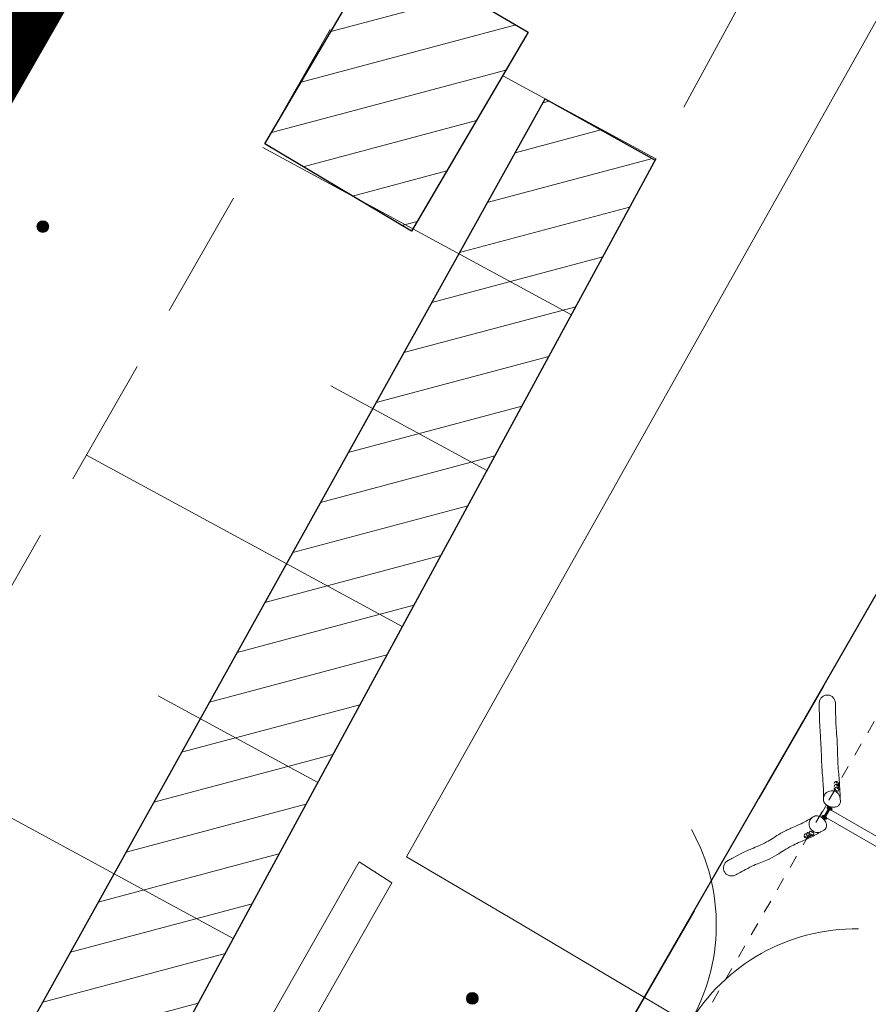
# Model space of a CAD drawing. Extents: x 5477758 to 5478338, y 5918274 to 5918502.
# Tile 71 of 121: x 5477940.05 to 5477946.61, y 5918456.73 to 5918464.34. Entities that reach past the tile are written whole.
import ezdxf

# ---------------------------------------------------------------- set-up
doc = ezdxf.new("R2010")
doc.units = 0
doc.header["$PDSIZE"] = 0.75
for name, pattern in [('budynki akt$0$DASHED', [19.05, 12.7, -6.35]), ('DASHED', [19.05, 12.7, -6.35]), ('PRZER1-1', [2, 1, -1]), ('PRZER2-1', [3, 2, -1])]:
    doc.linetypes.add(name, pattern=pattern)
doc.layers.get('0').update_dxf_attribs({"color": 8, "linetype": 'CONTINUOUS', "lineweight": 13})
for name, color, linetype, lineweight in [('0_granica 10m od okien', 8, 'CONTINUOUS', 0), ('0_PROJEKTOWANE OGRODZENIE', 8, 'CONTINUOUS', 0), ('0_PROJEKTOWANE ZABAWKI', 8, 'CONTINUOUS', 0), ('A_GRANICA OPRACOWANIA', 8, 'CONTINUOUS', 0), ('GSSDSO', 8, 'CONTINUOUS', 18), ('GSSZSN', 8, 'PRZER2-1', 18), ('OT_Rzedna', 8, 'CONTINUOUS', 18), ('pomiar', 8, 'CONTINUOUS', 18), ('ZZ_grupa', 8, 'CONTINUOUS', 30), ('ZZ_grupa-krzewow-szraf', 8, 'CONTINUOUS', 13)]:
    doc.layers.add(name, color=color, linetype=linetype, lineweight=lineweight)
pattern_1 = [(194.933, (5477837.84446, 5918344.9947), (0.08181636, -0.30677734), [])]

# ---------------------------------------------------------------- blocks, each defined once
blk = doc.blocks.new('OTRN')
at = {"linetype": 'Continuous', "lineweight": 13}
blk.add_hatch(color=0, dxfattribs=at).paths.add_polyline_path([(0, -0.091, 1), (0, 0.091, 1)])
at = {"color": 0, "linetype": 'Continuous', "lineweight": 13}
blk.add_circle((0, 0), 0.0906, dxfattribs=at)
blk = doc.blocks.new('KTOK02_500')
at = {"color": 0, "linetype": 'Continuous', "lineweight": 13}
for centre, start, end in [((-3, 0), 0, 60.0184), ((3, 0), 119.9816, 180)]:
    blk.add_arc(centre, 3, start, end, dxfattribs=at)
blk = doc.blocks.new('zw$8E5F')
at = {"lineweight": 0}
for p, q in [((210.76, -156.56), (210.76, 118.31)), ((217.76, -156.56), (217.76, 118.31)), ((195.52, -159.08), (194.78, -159.05)), ((199.38, -155.05), (201.61, -153.6)), ((208.71, -157.83), (208.78, -157.78)), ((208.88, -158.12), (219.64, -158.12)), ((208.88, -158.12), (208.88, -158.39)), ((208.96, -158.71), (219.56, -158.71)), ((209.2, -159.32), (209.2, -159.51)), ((209.3, -157.71), (209.3, -157.25)), ((209.36, -157.7), (219.15, -157.7)), ((209.4, -157.13), (209.4, -156.9)), ((209.44, -157.1), (209.44, -157.1)), ((209.58, -157.7), (209.58, -157.1)), ((209.62, -156.81), (209.62, -156.73)), ((210.48, -157.7), (210.48, -157.06)), ((210.78, -156.81), (210.78, -156.73)), ((210.97, -157.1), (211.04, -157.15)), ((211, -157.12), (211, -156.9)), ((211.11, -157.7), (211.11, -157.18)), ((211.2, -159.32), (211.2, -159.51)), ((217.31, -159.32), (217.31, -159.51)), ((217.39, -157.7), (217.39, -157.21)), ((217.51, -157.12), (217.51, -156.9)), ((217.55, -157.1), (217.53, -157.11)), ((217.73, -156.81), (217.73, -156.73)), ((217.86, -157.7), (217.86, -157.08)), ((218.78, -157.7), (218.78, -157.08)), ((218.89, -156.81), (218.89, -156.73)), ((219.07, -157.1), (219.09, -157.11)), ((219.11, -157.13), (219.11, -156.9)), ((219.24, -157.71), (219.24, -157.22)), ((219.31, -159.32), (219.31, -159.51)), ((219.64, -158.39), (219.64, -158.12)), ((219.73, -157.78), (219.8, -157.83)), ((229.13, -155.05), (226.9, -153.6)), ((232.92, -159.09), (233.73, -159.05)), ((191.73, -164.93), (191, -164.89)), ((191.2, -161.4), (191.16, -161.4)), ((193.55, -163.75), (192.81, -163.72)), ((193.01, -160.23), (192.97, -160.22)), ((195.36, -162.58), (194.62, -162.55)), ((206.4, -165.87), (207.04, -165.46)), ((219.4, -161.66), (209.12, -161.66)), ((209.33, -159.66), (209.33, -159.51)), ((209.87, -160.07), (209.95, -160.01)), ((210.12, -160.11), (209.87, -160.07)), ((209.95, -160.01), (210.28, -160)), ((210.12, -160.11), (210.12, -160.01)), ((210.46, -160.1), (210.12, -160.11)), ((210.28, -160), (210.54, -160.04)), ((210.46, -160.02), (210.46, -160.1)), ((210.54, -160.04), (210.46, -160.1)), ((211.08, -159.66), (211.08, -159.51)), ((217.44, -159.66), (217.44, -159.51)), ((217.98, -160.07), (218.06, -160.01)), ((218.23, -160.11), (217.98, -160.07)), ((218.06, -160.01), (218.39, -160)), ((218.23, -160.11), (218.23, -160.01)), ((218.56, -160.1), (218.23, -160.11)), ((218.39, -160), (218.64, -160.04)), ((218.56, -160.02), (218.56, -160.1)), ((218.64, -160.04), (218.56, -160.1)), ((219.19, -159.66), (219.19, -159.51)), ((222.12, -165.87), (221.48, -165.46)), ((233.08, -162.58), (233.89, -162.55)), ((234.89, -163.76), (235.71, -163.72)), ((235.5, -160.23), (235.54, -160.22)), ((236.72, -164.93), (237.52, -164.89)), ((237.32, -161.4), (237.36, -161.4))]:
    blk.add_line(p, q, dxfattribs=at)
at = {"linetype": 'DASHED', "ltscale": 0.01}
blk.add_lwpolyline([(584.26, -161.87), (-155.74, -161.87), (-155.74, -74.37), (-155.74, 36.13), (-155.74, 123.63), (584.26, 123.63), (584.26, 36.13), (584.26, -74.37)], close=True, dxfattribs=at)
at = {"lineweight": 0}
for centre, radius, start, end in [((194.7, -160.8), 1.75, 87.33601, 133.48045), ((210.2, -156.73), 0.58, 0, 180), ((218.31, -156.73), 0.58, 0, 180), ((233.81, -160.8), 1.75, 46.51955, 92.66399), ((190.95, -163.14), 1.66, 130.03248, 224.63954), ((191.08, -163.15), 1.75, 221.19158, 267.33601), ((191.08, -163.15), 1.75, 87.33601, 133.48045), ((192.76, -161.97), 1.66, 130.03248, 224.63954), ((192.89, -161.97), 1.75, 221.19158, 267.33601), ((192.89, -161.97), 1.75, 87.33601, 133.48045), ((194.57, -160.79), 1.66, 130.03248, 224.63954), ((194.7, -160.8), 1.75, 221.19158, 267.33601), ((233.81, -160.8), 1.75, 272.66399, 318.80842), ((233.95, -160.79), 1.66, 315.36046, 49.96752), ((235.63, -161.97), 1.75, 46.51955, 92.66399), ((235.63, -161.97), 1.75, 272.66399, 318.80842), ((235.76, -161.97), 1.66, 315.36046, 49.96752), ((237.44, -163.15), 1.75, 46.51955, 92.66399), ((237.44, -163.15), 1.75, 272.66399, 318.80842), ((237.57, -163.14), 1.66, 315.36046, 49.96752)]:
    blk.add_arc(centre, radius, start, end, dxfattribs=at)
for centre, major_axis, ratio, start_param, end_param in [((202.89, -160.46), (-3.51, 5.41), 0.951251, 0, 2.543545), ((209.36, -157.81), (-0.6, 0), 0.173648, 4.712389, 6.021386), ((210.2, -159.51), (-1, 0), 0.173648, 2.636232, 6.788546), ((210.2, -159.32), (-1, 0), 0.173648, 3.141593, 6.283185), ((210.2, -159.51), (-0.875, 0), 0.173648, 3.141593, 6.283185), ((210.2, -156.9), (-0.8, 0), 0.173648, 3.141593, 6.283185), ((210.2, -157.15), (-0.8, 0), 0.173648, 4.931152, 5.972819), ((210.2, -157.15), (-0.8, 0), 0.173648, 5.972867, 5.97835), ((210.2, -157.15), (-0.8, 0), 0.173648, 3.883954, 4.931152), ((210.2, -157.15), (0.8, 0), 0.173648, 0.310366, 0.742362), ((218.31, -159.51), (-1, 0), 0.173648, 2.636232, 6.788546), ((218.31, -159.32), (-1, 0), 0.173648, 3.141593, 6.283185), ((218.31, -159.51), (-0.875, 0), 0.173648, 3.141593, 6.283185), ((218.31, -156.9), (-0.8, 0), 0.173648, 3.141593, 6.283185), ((218.31, -157.15), (-0.8, 0), 0.173648, 5.748978, 5.972819), ((218.31, -157.15), (-0.8, 0), 0.173648, 4.701781, 5.748978), ((218.31, -157.15), (-0.8, 0), 0.173648, 3.654583, 4.701781), ((218.31, -157.15), (0.8, 0), 0.173648, 0.310366, 0.51299), ((219.15, -157.81), (0.6, 0), 0.173648, 0.261799, 1.570796), ((225.62, -160.46), (3.51, 5.41), 0.951251, 3.739641, 6.283185), ((189.9, -163.09), (-0.06, -1.25), 0.254887, 6.052209, 9.655755), ((189.9, -163.09), (0.06, 1.25), 0.254887, 2.910616, 6.514162), ((191.71, -161.92), (-0.06, -1.25), 0.254887, 6.052209, 9.655755), ((191.71, -161.92), (0.06, 1.25), 0.254887, 2.910616, 6.514162), ((193.52, -160.74), (-0.06, -1.25), 0.254887, 6.052209, 9.655755), ((193.52, -160.74), (0.06, 1.25), 0.254887, 2.910616, 6.514162), ((202.89, -160.46), (3.51, -5.41), 0.951251, 5.725319, 6.283185), ((225.62, -160.46), (-3.51, -5.41), 0.951251, 0, 0.598048), ((235, -160.74), (-0.06, 1.25), 0.254887, 6.052209, 9.655755), ((235, -160.74), (0.06, -1.25), 0.254887, 2.910616, 6.514162), ((236.81, -161.92), (-0.06, 1.25), 0.254887, 6.052209, 9.655755), ((236.81, -161.92), (0.06, -1.25), 0.254887, 2.910616, 6.514162), ((238.62, -163.09), (-0.06, 1.25), 0.254887, 6.052209, 9.655755), ((238.62, -163.09), (0.06, -1.25), 0.254887, 2.910616, 6.514162)]:
    blk.add_ellipse(centre, major_axis=major_axis, ratio=ratio, start_param=start_param, end_param=end_param, dxfattribs=at)
for points, knots in [([(137.86, -194.63), (138.79, -194.06), (139.73, -193.5), (143.48, -191.29), (146.3, -189.68), (150.75, -186.92), (152.57, -185.7), (156.62, -182.95), (158.86, -181.39), (163.54, -178.31), (165.89, -176.84), (170.65, -173.89), (173.07, -172.41), (177.93, -169.34), (180.21, -167.83), (184.06, -165.15), (185.69, -163.98), (189.78, -161.13), (192.42, -159.38), (196.57, -156.78), (197.99, -155.89), (199.45, -155)], [0, 0, 0, 0, 10.000037, 10.000037, 40.002854, 40.002854, 64.025295, 64.025295, 93.490945, 93.490945, 118.359805, 118.359805, 143.136792, 143.136792, 171.431238, 171.431238, 193.062884, 193.062884, 222.456587, 222.456587, 237.363065, 237.363065, 237.363065, 237.363065]), ([(195.77, -162.2), (195.79, -162.13), (195.81, -162.05), (195.85, -161.88), (195.86, -161.78), (195.87, -161.57), (195.87, -161.46), (195.86, -161.24), (195.86, -161.13), (195.84, -160.91), (195.83, -160.8), (195.8, -160.57), (195.79, -160.45), (195.76, -160.23), (195.74, -160.12), (195.71, -159.91), (195.69, -159.82), (195.66, -159.65), (195.65, -159.56), (195.63, -159.41), (195.61, -159.35), (195.59, -159.24), (195.58, -159.19), (195.56, -159.13), (195.55, -159.1), (195.53, -159.09), (195.53, -159.08), (195.52, -159.08)], [0, 0, 0, 0, 0.331969, 0.331969, 0.663939, 0.663939, 0.995908, 0.995908, 1.327877, 1.327877, 1.659739, 1.659739, 1.991601, 1.991601, 2.323462, 2.323462, 2.655324, 2.655324, 2.987185, 2.987185, 3.319047, 3.319047, 3.650909, 3.650909, 3.98277, 3.98277, 4.15269, 4.15269, 4.15269, 4.15269]), ([(201.61, -153.6), (201.85, -153.45), (202.1, -153.32), (202.64, -153.14), (202.92, -153.08), (203.51, -153.03), (203.81, -153.04), (204.44, -153.14), (204.76, -153.24), (205.4, -153.51), (205.72, -153.7), (206.35, -154.15), (206.65, -154.42), (207.2, -155.01), (207.45, -155.33), (207.88, -155.97), (208.06, -156.3), (208.38, -156.94), (208.51, -157.26), (208.84, -158.16), (208.99, -158.77), (209.16, -159.9), (209.19, -160.43), (209.16, -161.45), (209.1, -161.94), (208.88, -162.91), (208.71, -163.39), (208.23, -164.31), (207.9, -164.75), (207.36, -165.23), (207.2, -165.35), (207.04, -165.46)], [0.972748, 0.972748, 0.972748, 0.972748, 1.135319, 1.135319, 1.300243, 1.300243, 1.473067, 1.473067, 1.66084, 1.66084, 1.865761, 1.865761, 2.078279, 2.078279, 2.281739, 2.281739, 2.466215, 2.466215, 2.630908, 2.630908, 2.927597, 2.927597, 3.183997, 3.183997, 3.432981, 3.432981, 3.7, 3.7, 4.001686, 4.001686, 4.114341, 4.114341, 4.114341, 4.114341]), ([(221.48, -165.46), (221.24, -165.3), (221.02, -165.12), (220.62, -164.71), (220.44, -164.49), (219.97, -163.77), (219.74, -163.24), (219.45, -162.16), (219.37, -161.63), (219.32, -160.58), (219.35, -160.07), (219.48, -159.03), (219.59, -158.51), (219.92, -157.44), (220.15, -156.89), (220.75, -155.76), (221.14, -155.2), (221.86, -154.43), (222.14, -154.17), (222.76, -153.72), (223.1, -153.52), (223.78, -153.23), (224.13, -153.13), (224.81, -153.03), (225.14, -153.03), (225.97, -153.14), (226.47, -153.32), (226.9, -153.6)], [2.168844, 2.168844, 2.168844, 2.168844, 2.331796, 2.331796, 2.49317, 2.49317, 2.805053, 2.805053, 3.077432, 3.077432, 3.327059, 3.327059, 3.581276, 3.581276, 3.865727, 3.865727, 4.205519, 4.205519, 4.409025, 4.409025, 4.621495, 4.621495, 4.826479, 4.826479, 5.01266, 5.01266, 5.310437, 5.310437, 5.310437, 5.310437]), ([(228.99, -154.95), (229.93, -155.49), (230.86, -156.03), (234.63, -158.26), (237.51, -160.07), (241.81, -163.21), (243.44, -164.5), (246.63, -166.91), (248.19, -168.05), (251.68, -170.27), (253.76, -171.4), (257.76, -173.51), (259.61, -174.46), (263.89, -176.82), (266.36, -178.36), (270.05, -181.03), (271.47, -182.14), (274.4, -184.47), (275.89, -185.67), (279.26, -188.18), (281.23, -189.46), (285.21, -191.89), (287.06, -192.99), (289.54, -194.51), (290.16, -194.89), (290.78, -195.28)], [0.511204, 0.511204, 0.511204, 0.511204, 10.000105, 10.000105, 39.54304, 39.54304, 60.725898, 60.725898, 82.085308, 82.085308, 105.691119, 105.691119, 124.41606, 124.41606, 148.981525, 148.981525, 166.435044, 166.435044, 186.717633, 186.717633, 211.477562, 211.477562, 231.188511, 231.188511, 237.772902, 237.772902, 237.772902, 237.772902]), ([(232.75, -159.19), (232.72, -159.23), (232.7, -159.27), (232.67, -159.39), (232.66, -159.46), (232.65, -159.61), (232.65, -159.7), (232.65, -159.88), (232.66, -159.98), (232.68, -160.17), (232.69, -160.28), (232.71, -160.5), (232.73, -160.61), (232.76, -160.85), (232.78, -160.96), (232.81, -161.19), (232.82, -161.3), (232.85, -161.51), (232.87, -161.61), (232.89, -161.81), (232.9, -161.91), (232.93, -162.08), (232.94, -162.16), (232.96, -162.3), (232.97, -162.36), (232.99, -162.46), (233, -162.5), (233.03, -162.56), (233.04, -162.57), (233.07, -162.58), (233.07, -162.58), (233.08, -162.58)], [0, 0, 0, 0, 0.331969, 0.331969, 0.663939, 0.663939, 0.995908, 0.995908, 1.327877, 1.327877, 1.659739, 1.659739, 1.991601, 1.991601, 2.323462, 2.323462, 2.655324, 2.655324, 2.987185, 2.987185, 3.319047, 3.319047, 3.650909, 3.650909, 3.98277, 3.98277, 4.31474, 4.31474, 4.646709, 4.646709, 4.758108, 4.758108, 4.758108, 4.758108]), ([(232.92, -159.09), (232.89, -159.09), (232.86, -159.1), (232.8, -159.12), (232.77, -159.15), (232.75, -159.19)], [10.0687555, 10.0687555, 10.0687555, 10.0687555, 10.2893259, 10.2893259, 10.6212952, 10.6212952, 10.6212952, 10.6212952]), ([(206.12, -166.05), (205.15, -166.59), (204.21, -167.14), (200.66, -169.22), (198.22, -170.71), (194.31, -173.29), (192.67, -174.42), (188.78, -177.12), (186.4, -178.73), (181.79, -181.7), (179.64, -183.06), (174.53, -186.28), (171.58, -188.13), (167.03, -191.09), (165.21, -192.31), (161.14, -195.03), (158.88, -196.55), (154, -199.64), (151.43, -201.17), (147.4, -203.58), (145.87, -204.49), (144.42, -205.38)], [0, 0, 0, 0, 10.000128, 10.000128, 38.108893, 38.108893, 59.914482, 59.914482, 88.033255, 88.033255, 110.353571, 110.353571, 141.306557, 141.306557, 164.913078, 164.913078, 193.9888, 193.9888, 221.026897, 221.026897, 237.689632, 237.689632, 237.689632, 237.689632]), ([(193.55, -163.75), (193.57, -163.76), (193.59, -163.75), (193.66, -163.74), (193.7, -163.72), (193.79, -163.66), (193.83, -163.61), (193.9, -163.51), (193.93, -163.45), (193.95, -163.39)], [9.463337, 9.463337, 9.463337, 9.463337, 9.625387, 9.625387, 9.957357, 9.957357, 10.289326, 10.289326, 10.604366, 10.604366, 10.604366, 10.604366]), ([(195.36, -162.58), (195.38, -162.58), (195.4, -162.58), (195.47, -162.57), (195.52, -162.55), (195.6, -162.48), (195.64, -162.44), (195.71, -162.33), (195.74, -162.27), (195.77, -162.2)], [9.463337, 9.463337, 9.463337, 9.463337, 9.625387, 9.625387, 9.957357, 9.957357, 10.289326, 10.289326, 10.621295, 10.621295, 10.621295, 10.621295]), ([(211.08, -159.66), (211.08, -159.7), (211.07, -159.75), (211.04, -159.83), (211.02, -159.87), (210.98, -159.93), (210.95, -159.96), (210.9, -160.01), (210.87, -160.02), (210.8, -160.06), (210.77, -160.07), (210.65, -160.11), (210.57, -160.12), (210.42, -160.14), (210.34, -160.14), (210.2, -160.14), (210.14, -160.14), (210.01, -160.14), (209.94, -160.13), (209.81, -160.12), (209.75, -160.11), (209.63, -160.07), (209.59, -160.06), (209.51, -160), (209.49, -159.99), (209.43, -159.94), (209.4, -159.9), (209.35, -159.79), (209.33, -159.74), (209.33, -159.67), (209.33, -159.67), (209.33, -159.66)], [6.048092, 6.048092, 6.048092, 6.048092, 6.104672, 6.104672, 6.166847, 6.166847, 6.246755, 6.246755, 6.360272, 6.360272, 6.544694, 6.544694, 7.083622, 7.083622, 7.496277, 7.496277, 7.864122, 7.864122, 8.237538, 8.237538, 8.675238, 8.675238, 8.932462, 8.932462, 9.004641, 9.004641, 9.11188, 9.11188, 9.178903, 9.178903, 9.189685, 9.189685, 9.189685, 9.189685]), ([(219.19, -159.66), (219.19, -159.7), (219.18, -159.75), (219.15, -159.83), (219.13, -159.87), (219.09, -159.93), (219.06, -159.96), (219, -160.01), (218.98, -160.02), (218.91, -160.06), (218.88, -160.07), (218.76, -160.11), (218.68, -160.12), (218.53, -160.14), (218.45, -160.14), (218.31, -160.14), (218.25, -160.14), (218.11, -160.14), (218.05, -160.13), (217.92, -160.12), (217.85, -160.11), (217.74, -160.07), (217.7, -160.06), (217.62, -160), (217.6, -159.99), (217.54, -159.94), (217.5, -159.9), (217.46, -159.79), (217.44, -159.74), (217.44, -159.67), (217.44, -159.67), (217.44, -159.66)], [6.048092, 6.048092, 6.048092, 6.048092, 6.104672, 6.104672, 6.166847, 6.166847, 6.246755, 6.246755, 6.360272, 6.360272, 6.544694, 6.544694, 7.083622, 7.083622, 7.496277, 7.496277, 7.864122, 7.864122, 8.237538, 8.237538, 8.675238, 8.675238, 8.932462, 8.932462, 9.004641, 9.004641, 9.11188, 9.11188, 9.178903, 9.178903, 9.189685, 9.189685, 9.189685, 9.189685]), ([(284.04, -205.92), (283.17, -205.37), (282.28, -204.82), (279.28, -202.96), (277.1, -201.64), (272.23, -198.51), (269.59, -196.6), (265.61, -193.52), (264.07, -192.28), (260.71, -189.78), (258.94, -188.57), (255.28, -186.42), (253.55, -185.48), (249.72, -183.43), (247.61, -182.31), (242.99, -179.62), (240.54, -177.96), (236.89, -175.27), (235.48, -174.19), (232.31, -171.87), (230.69, -170.74), (227.36, -168.77), (226.04, -168.02), (224, -166.9), (223.29, -166.52), (222.57, -166.14)], [0, 0, 0, 0, 10.000329, 10.000329, 33.028265, 33.028265, 62.28337, 62.28337, 82.991003, 82.991003, 107.243481, 107.243481, 126.079598, 126.079598, 147.421497, 147.421497, 173.654497, 173.654497, 192.135686, 192.135686, 215.579157, 215.579157, 230.188624, 230.188624, 237.795216, 237.795216, 237.795216, 237.795216]), ([(234.62, -162.35), (234.63, -162.43), (234.64, -162.51), (234.66, -162.68), (234.68, -162.79), (234.7, -162.99), (234.71, -163.08), (234.74, -163.26), (234.75, -163.34), (234.77, -163.48), (234.78, -163.53), (234.8, -163.63), (234.81, -163.67), (234.84, -163.73), (234.85, -163.75), (234.88, -163.76), (234.88, -163.76), (234.89, -163.76)], [2.422232, 2.422232, 2.422232, 2.422232, 2.655324, 2.655324, 2.987185, 2.987185, 3.319047, 3.319047, 3.650909, 3.650909, 3.98277, 3.98277, 4.31474, 4.31474, 4.646709, 4.646709, 4.758108, 4.758108, 4.758108, 4.758108]), ([(236.43, -163.53), (236.44, -163.6), (236.45, -163.68), (236.48, -163.86), (236.49, -163.96), (236.51, -164.16), (236.53, -164.26), (236.55, -164.43), (236.56, -164.51), (236.58, -164.65), (236.59, -164.71), (236.61, -164.8), (236.62, -164.84), (236.65, -164.9), (236.66, -164.92), (236.68, -164.93)], [2.422232, 2.422232, 2.422232, 2.422232, 2.655324, 2.655324, 2.987185, 2.987185, 3.319047, 3.319047, 3.650909, 3.650909, 3.98277, 3.98277, 4.31474, 4.31474, 4.623968, 4.623968, 4.623968, 4.623968]), ([(137.86, -194.63), (137.39, -194.91), (136.96, -195.25), (135.95, -196.25), (135.45, -196.97), (134.78, -198.52), (134.6, -199.33), (134.57, -200.94), (134.7, -201.73), (135.25, -203.19), (135.67, -203.86), (136.2, -204.44), (136.52, -204.77), (136.87, -205.07), (137.63, -205.58), (138.04, -205.8), (139.22, -206.26), (140.02, -206.4), (140.82, -206.4)], [-11.421713, -11.421713, -11.421713, -11.421713, -9.77778, -9.77778, -7.176096, -7.176096, -4.713265, -4.713265, -2.349849, -2.349849, 0, 0, 0, 1.374618, 1.374618, 2.760104, 2.760104, 5.170156, 5.170156, 5.170156, 5.170156]), ([(284.04, -205.92), (284.09, -205.96), (284.15, -206), (284.97, -206.49), (285.82, -206.79), (287.54, -207.06), (288.4, -207.03), (290, -206.66), (290.74, -206.33), (292.04, -205.42), (292.58, -204.86), (293.43, -203.53), (293.73, -202.79), (294.01, -201.19), (293.99, -200.35), (293.81, -199.54), (293.7, -199.05), (293.54, -198.58), (293.11, -197.68), (292.84, -197.25), (292.04, -196.24), (291.45, -195.7), (290.78, -195.28)], [-15.047976, -15.047976, -15.047976, -15.047976, -14.844503, -14.844503, -12.170215, -12.170215, -9.630811, -9.630811, -7.223359, -7.223359, -4.878818, -4.878818, -2.499485, -2.499485, 0, 0, 0, 1.492882, 1.492882, 3.001095, 3.001095, 5.369872, 5.369872, 5.369872, 5.369872]), ([(140.82, -206.4), (140.88, -206.4), (140.94, -206.4), (141.91, -206.37), (142.8, -206.17), (143.9, -205.68), (144.16, -205.54), (144.42, -205.38)], [-35.56162, -35.56162, -35.56162, -35.56162, -35.377338, -35.377338, -32.672882, -32.672882, -31.767898, -31.767898, -31.767898, -31.767898])]:
    blk.add_open_spline(points, degree=3, knots=knots, dxfattribs=at)
for points in [[(208.88, -158.12), (208.85, -158.12), (208.83, -158.12), (208.8, -158.12)], [(219.71, -158.12), (219.69, -158.12), (219.66, -158.12), (219.64, -158.12)], [(191.73, -164.93), (191.75, -164.93), (191.77, -164.93), (191.79, -164.93)]]:
    blk.add_open_spline(points, degree=3, dxfattribs=at)
for points in [[(209.44, -157.1), (209.38, -157.14), (209.3, -157.25)], [(209.58, -157.1), (209.51, -157.07), (209.44, -157.1)], [(210.03, -157.01), (209.82, -157.02), (209.58, -157.1)], [(210.48, -157.06), (210.24, -157), (210.03, -157.01)], [(210.79, -157.05), (210.65, -157.02), (210.48, -157.06)], [(211.11, -157.18), (210.94, -157.08), (210.79, -157.05)], [(217.62, -157.08), (217.51, -157.11), (217.39, -157.21)], [(217.86, -157.08), (217.73, -157.04), (217.62, -157.08)], [(218.32, -157.01), (218.11, -157.01), (217.86, -157.08)], [(218.78, -157.08), (218.54, -157.01), (218.32, -157.01)], [(219.01, -157.08), (218.9, -157.05), (218.78, -157.08)], [(219.24, -157.22), (219.11, -157.11), (219.01, -157.08)]]:
    blk.add_rational_spline(points, [1, 1.0379548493, 1], degree=2, dxfattribs=at)

msp = doc.modelspace()

# ---------------------------------------------------------------- hatches: boundary and pattern name
at = {"layer": 'ZZ_grupa-krzewow-szraf'}
h = msp.add_hatch(dxfattribs=at)
h.set_pattern_fill('ANSI31', color=256, scale=0.1, angle=90)
h.set_pattern_definition(pattern_1)
h.paths.add_polyline_path([(5477943.981, 5918464.2411), (5477942.8457, 5918464.9065), (5477941.9453, 5918463.3773), (5477943.0785, 5918462.7045)])
h = msp.add_hatch(dxfattribs=at)
h.set_pattern_fill('ANSI31', color=256, scale=0.1, angle=90)
h.set_pattern_definition(pattern_1)
h.paths.add_polyline_path([(5477929.9518, 5918435.5735), (5477944.9667, 5918463.2621), (5477944.9617, 5918463.2529), (5477944.1106, 5918463.7262), (5477928.8002, 5918436.198)])

# ---------------------------------------------------------------- linework, layer by layer
at = {"layer": '0_granica 10m od okien', "linetype": 'PRZER1-1', "lineweight": 30}
msp.add_lwpolyline([(5477950.251, 5918466.1232), (5477942.8993, 5918453.3506)], dxfattribs=at)
at = {"layer": '0_PROJEKTOWANE OGRODZENIE', "lineweight": 30}
msp.add_lwpolyline([(5477942.9595, 5918453.4551), (5477950.6916, 5918466.8889), (5477956.8688, 5918463.3368), (5477947.851, 5918447.7585), (5477943.4347, 5918450.298), (5477943.2993, 5918450.3759), (5477942.9595, 5918453.4552)], dxfattribs=at)
at = {"layer": 'A_GRANICA OPRACOWANIA', "linetype": 'budynki akt$0$DASHED', "ltscale": 0.1, "const_width": 0.4}
msp.add_lwpolyline([(5477924.6656, 5918437.3847), (5477923.6802, 5918435.6932), (5477947.0848, 5918422.2324), (5477949.4112, 5918426.3039), (5477947.5961, 5918427.3613), (5477964.1409, 5918455.9405), (5477965.5406, 5918458.3501), (5477956.0779, 5918463.9253), (5477947.7989, 5918468.8031), (5477947.7989, 5918468.8031), (5477943.9967, 5918471.0433), (5477943.4891, 5918470.1817), (5477933.7162, 5918453.1505), (5477933.0037, 5918451.9095), (5477924.6656, 5918437.3847)], dxfattribs=at)
at = {"layer": 'GSSDSO', "linetype": 'Continuous', "lineweight": 18}
msp.add_lwpolyline([(5477930.3953, 5918433.8859), (5477937.8272, 5918446.8664), (5477937.0285, 5918447.3021), (5477942.928, 5918457.672), (5477942.928, 5918457.672), (5477942.928, 5918457.672), (5477942.6759, 5918457.8348), (5477942.6759, 5918457.8348), (5477942.6759, 5918457.8348), (5477936.6167, 5918447.185), (5477937.4147, 5918446.7497), (5477930.1392, 5918434.0426)], dxfattribs=at)
at = {"layer": 'GSSZSN', "linetype": 'PRZER2-1', "lineweight": 18, "ltscale": 0.5}
for points in [[(5477929.3562, 5918434.4752), (5477926.2679, 5918436.1814), (5477930.77, 5918443.8697), (5477944.7329, 5918468.2433), (5477950.1127, 5918477.7339), (5477949.9379, 5918479.4769), (5477950.5463, 5918480.5345)], [(5477950.5463, 5918480.5345), (5477953.0608, 5918478.2047), (5477947.8048, 5918468.4967), (5477938.0589, 5918450.5217), (5477929.3562, 5918434.4752)]]:
    msp.add_lwpolyline(points, dxfattribs=at)
at = {"layer": 'GSSZSN', "linetype": 'Continuous', "lineweight": 18, "flags": 128}
for points in [[(5477944.9667, 5918463.2621), (5477943.7888, 5918463.9007)], [(5477944.3139, 5918462.0582), (5477941.9301, 5918463.3507)], [(5477943.6612, 5918460.8543), (5477942.4552, 5918461.5082)], [(5477943.0084, 5918459.6504), (5477940.5682, 5918460.9735)], [(5477942.3557, 5918458.4465), (5477941.1215, 5918459.1157)], [(5477941.7029, 5918457.2426), (5477939.2064, 5918458.5962)]]:
    msp.add_lwpolyline(points, dxfattribs=at)
at = {"layer": 'OT_Rzedna'}
for p in [(5477942.7999, 5918457.7547), (5477943.928, 5918457.35), (5477943.549, 5918456.779)]:
    msp.add_point(p, dxfattribs=at)
at = {"layer": 'pomiar', "linetype": 'CONTINUOUS', "lineweight": 13}
msp.add_line((5477943.928, 5918457.35), (5477946.519, 5918455.814), dxfattribs=at)
at = {"layer": 'pomiar', "linetype": 'Continuous', "lineweight": 18, "flags": 128}
msp.add_lwpolyline([(5477948.233, 5918467.115), (5477943.04, 5918457.871), (5477943.928, 5918457.35)], dxfattribs=at)
at = {"layer": 'ZZ_grupa', "elevation": 10.06}
for points in [[(5477942.8457, 5918464.9065), (5477943.981, 5918464.2411), (5477943.0785, 5918462.7045), (5477941.9453, 5918463.3773), (5477942.8457, 5918464.9065)], [(5477944.9667, 5918463.2621), (5477929.9518, 5918435.5735), (5477928.8002, 5918436.198), (5477944.1106, 5918463.7262), (5477944.9617, 5918463.2529)]]:
    msp.add_lwpolyline(points, dxfattribs=at)

# ---------------------------------------------------------------- block references
at = {"layer": '0_PROJEKTOWANE ZABAWKI', "xscale": 0.01001751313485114, "yscale": 0.01001751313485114, "zscale": 0.01001751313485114, "rotation": 240.0424280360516}
msp.add_blockref('zw$8E5F', (5477948.7328, 5918459.2794), dxfattribs=at)
at = {"layer": 'OT_Rzedna', "linetype": 'Continuous', "xscale": 0.5, "yscale": 0.5, "zscale": 0.5}
for p in [(5477940.232, 5918462.739), (5477943.549, 5918456.779)]:
    msp.add_blockref('OTRN', p, dxfattribs=at)
at = {"layer": 'pomiar', "linetype": 'Continuous', "xscale": 0.5, "yscale": 0.5, "zscale": 0.5, "rotation": 329.34}
msp.add_blockref('KTOK02_500', (5477945.2235, 5918456.582), dxfattribs=at)

doc.saveas('drawing.dxf')
